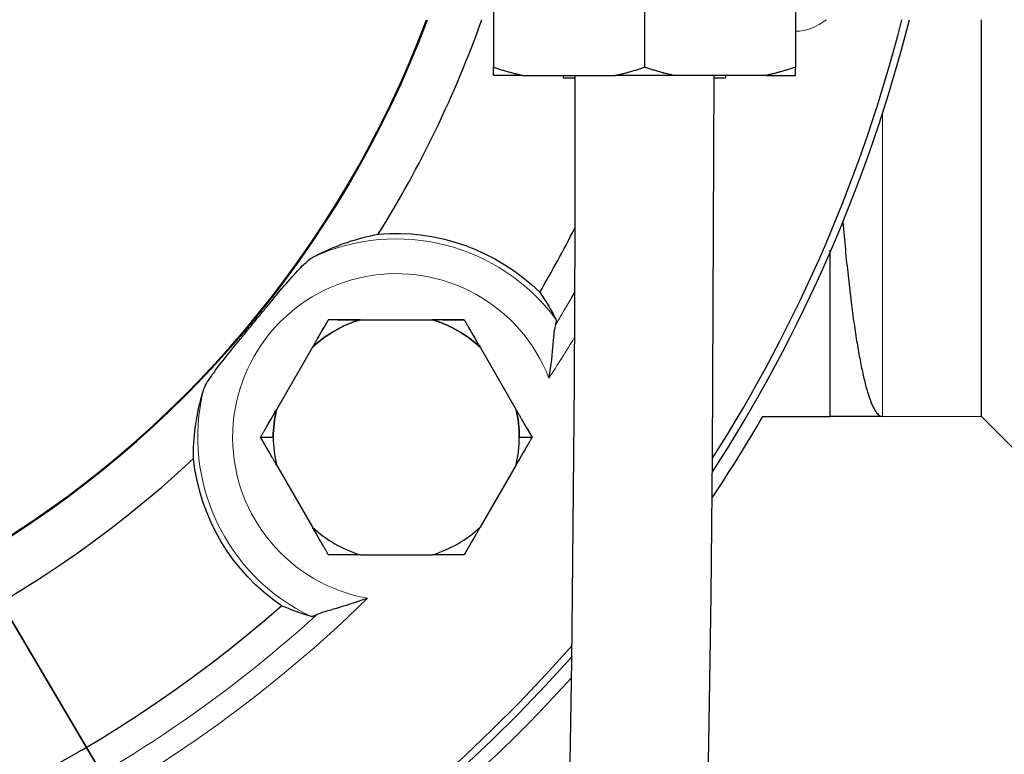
# Model space of a CAD drawing. Header units: millimetres. Extents: x 18 to 610, y -123 to 280.
# Tile 59 of 83: x 467 to 510, y -78 to -46. Entities that reach past the tile are written whole.
import ezdxf

# ---------------------------------------------------------------- set-up
doc = ezdxf.new("R2010")
doc.units = ezdxf.units.MM
doc.linetypes.add('SOLID', pattern=[0])
doc.styles.add('Arial', font='Arial.ttf', dxfattribs={"height": 7})
doc.dimstyles.get("Standard").update_dxf_attribs({"dimtxt": 5, "dimasz": 5, "dimexe": 0.18, "dimexo": 0.0625, "dimgap": 0.09, "dimtad": 0, "dimtih": 1, "dimtoh": 1, "dimdec": 4, "dimzin": 0, "dimdsep": 46, "dimtxsty": 'Arial', "dimcen": 0.09, "dimadec": 0, "dimazin": 0, "dimtfac": 1, "dimtdec": 4, "dimtofl": 0, "dimtmove": 0, "dimatfit": 3, "dimfxl": 0, "dimtolj": 1, "dimtzin": 0, "dimarcsym": 0})

# ---------------------------------------------------------------- blocks, each defined once
blk = doc.blocks.new('*D3')
at = {"color": 0, "lineweight": -2}
for p, q in [((323.56, -56.067), (323.56, -107.481)), ((560.56, -56.067), (560.56, -107.481)), ((330.56, -105.521), (553.56, -105.521))]:
    blk.add_line(p, q, dxfattribs=at)
at = {"color": 0}
for points in [[(330.56, -104.355), (330.56, -106.688), (323.56, -105.521)], [(553.56, -106.688), (553.56, -104.355), (560.56, -105.521)]]:
    blk.add_solid(points, dxfattribs=at)
at = {"layer": 'Defpoints', "color": 0}
for p in [(323.56, -56.067), (560.56, -56.067), (560.56, -105.521)]:
    blk.add_point(p, dxfattribs=at)
at = {"color": 0, "lineweight": 9, "insert": (366.514, -98.448), "char_height": 7, "attachment_point": 5, "style": 'Arial'}
blk.add_mtext('\\A1;237.0', dxfattribs=at)
blk = doc.blocks.new('*D6')
at = {"color": 0, "lineweight": -2}
for p, q in [((475.144, -86.426), (389.107, 59.337)), ((408.976, 25.674), (471.585, -80.398))]:
    blk.add_line(p, q, dxfattribs=at)
at = {"color": 0}
blk.add_solid([(470.581, -80.991), (472.59, -79.805), (475.144, -86.426)], dxfattribs=at)
at = {"layer": 'Defpoints', "color": 0}
for p in [(408.976, 25.674), (475.144, -86.426)]:
    blk.add_point(p, dxfattribs=at)
at = {"color": 0, "lineweight": 9, "insert": (405.057, 46.609), "char_height": 7, "attachment_point": 5, "rotation": 300.5513, "style": 'Arial'}
blk.add_mtext('\\A1;Ø130.2', dxfattribs=at)
blk = doc.blocks.new('BlockOfViews_7')
at = {"linetype": 'SOLID', "lineweight": 30}
for p, q in [((487.56, -37.176, 92.88), (487.56, -48.426, 92.88)), ((494.06, -37.176, 96.633), (494.06, -48.426, 96.633)), ((500.56, -37.176, 92.88), (500.56, -48.426, 92.88)), ((488.805, -48.776, 93.599), (492.815, -48.776, 95.914)), ((490.56, -48.776, 17.727), (490.56, -48.876, 17.727)), ((499.315, -48.776, 93.599), (495.305, -48.776, 95.914)), ((497.56, -48.876, 17.727), (497.56, -48.776, 17.727)), ((502.06, -63.476, -11.473), (502.06, -56.311, -11.473)), ((481.81, -59.31, 14.467), (484.923, -59.31, 14.467)), ((479.757, -60.495, 14.467), (478.201, -63.191, 14.467)), ((486.976, -60.495, 14.467), (488.532, -63.191, 14.467)), ((499.16, -63.476, -11.473), (502.06, -63.476, -11.473)), ((504.31, -63.476, -40.473), (502.06, -63.476, -11.473)), ((504.31, -63.476, -40.473), (508.56, -63.474, -40.064)), ((508.56, -63.474, -40.064), (516.56, -71.458, -39.255)), ((477.517, -64.376, 14.15), (478.067, -64.376, 14.467)), ((488.667, -64.376, 14.467), (489.217, -64.376, 14.15)), ((478.201, -65.561, 14.467), (479.757, -68.257, 14.467)), ((488.532, -65.561, 14.467), (486.976, -68.257, 14.467)), ((481.81, -69.442, 14.467), (484.923, -69.442, 14.467))]:
    blk.add_line(p, q, dxfattribs=at)
for points in [[(491.06, -48.776, 89.187), (491.062, -52.122, 88.838), (491.054, -55.45, 88.463), (491.042, -58.74, 87.841), (491.024, -61.974, 86.974), (491.002, -65.135, 85.868), (490.975, -68.204, 84.53), (490.944, -71.164, 82.965), (490.908, -73.999, 81.184), (490.868, -76.693, 79.196), (490.824, -79.231, 77.013), (490.777, -81.599, 74.645), (490.726, -83.783, 72.108), (490.672, -85.772, 69.414), (490.615, -87.553, 66.58), (490.556, -89.118, 63.62), (490.494, -90.457, 60.551), (490.431, -91.563, 57.391), (490.366, -92.429, 54.158), (490.3, -93.052, 50.868), (490.233, -93.427, 47.542)], [(495.955, -94.856, 44.08), (496.149, -94.316, 47.49), (496.218, -93.934, 50.883), (496.285, -93.299, 54.237), (496.351, -92.415, 57.536), (496.413, -91.563, 57.271), (496.476, -90.457, 60.431), (496.538, -89.118, 63.5), (496.597, -87.553, 66.46), (496.654, -85.772, 69.294), (496.708, -83.783, 71.988), (496.759, -81.599, 74.525), (496.807, -79.231, 76.893), (496.85, -76.693, 79.076), (496.89, -73.999, 81.064), (496.926, -71.164, 82.845), (496.957, -68.204, 84.41), (496.984, -65.135, 85.748), (497.006, -61.974, 86.854), (497.024, -58.74, 87.721), (497.036, -55.45, 88.343), (497.044, -52.122, 88.718), (497.059, -48.776, 89.067)]]:
    blk.add_polyline3d(points, dxfattribs=at)
for centre, radius, start, end in [((442.06, -30.376, -7.773), 65.4, 48.54992, 318.36116), ((442.06, -30.376, 10.227), 65.086, 48.87291, 318.68174), ((442.06, -30.376, 10.227), 45.553, 184.4064, 339.4342), ((442.06, -30.376, 10.227), 45.519, 184.4099, 339.4181), ((442.06, -30.376, 2.027), 47.75, 328.0785, 340.4214), ((442.06, -30.376, -7.773), 65.4, 327.12742, 345.83501), ((442.06, -30.376, 10.227), 65.086, 327.56406, 345.76275), ((442.06, -30.376, 2.027), 55, 329.6959, 332.9762), ((483.367, -64.376, 14.467), 5.3, 107.0799, 132.9201), ((483.367, -64.376, 14.467), 5.3, 47.0799, 72.9201), ((483.367, -64.376, 14.467), 5.3, 167.0799, 180), ((483.367, -64.376, 14.467), 5.3, 0, 12.9201), ((442.06, -30.376, -11.473), 66, 326.31407, 329.89963), ((483.367, -64.376, 14.467), 5.3, 180, 192.9201), ((483.367, -64.376, 14.467), 5.3, 180, 192.9201), ((483.367, -64.376, 14.467), 5.3, 347.0799, 0), ((483.367, -64.376, 14.467), 5.3, 347.0799, 0), ((442.06, -30.376, 2.027), 47.75, 277.5366, 313.0053), ((483.367, -64.376, 14.467), 5.3, 227.0799, 252.9201), ((483.367, -64.376, 14.467), 5.3, 227.0799, 252.9201), ((483.367, -64.376, 14.467), 5.3, 287.0799, 312.9201), ((483.367, -64.376, 14.467), 5.3, 287.0799, 312.9201), ((442.06, -30.376, 2.027), 55, 279.154, 311.3879), ((442.06, -30.376, -11.473), 66, 270.00007, 317.73954)]:
    blk.add_arc(centre, radius, start, end, dxfattribs=at)
at = {"color": 196, "linetype": 'SOLID', "lineweight": 9}
for centre, radius, start, end in [((500.56, -44.876, 10.227), 2, 270, 311.4054), ((483.367, -64.376, 8.779), 8.551, 36.4975, 114.901), ((442.06, -30.376, 10.227), 57.285, 326.7024, 328.7523), ((483.367, -64.376, 8.779), 8.551, 166.1827, 244.5863), ((442.06, -30.376, 10.227), 57.285, 276.1605, 314.3813)]:
    blk.add_arc(centre, radius, start, end, dxfattribs=at)
at = {"linetype": 'SOLID', "lineweight": 30, "extrusion": (1, 0, 0)}
blk.add_arc((-30.376, -40.473, 508.56), 33.1, 118.908, 179.2924, dxfattribs=at)
at = {"linetype": 'SOLID', "lineweight": 30, "extrusion": (0, -1, 0)}
for start, end in [(139.6049, 160.3951), (79.6049, 100.3951)]:
    blk.add_arc((494.06, 89.127, 48.776), 6.9, start, end, dxfattribs=at)
at = {"linetype": 'SOLID', "lineweight": 30, "extrusion": (0, 1, 0)}
for centre, radius, start, end in [((-494.06, 89.127, -48.776), 6.9, 139.6049, 160.3951), ((-494.06, 17.727, -48.876), 3.5, 0, 30.9826), ((-494.06, 17.727, -48.876), 3.5, 149.0046, 180)]:
    blk.add_arc(centre, radius, start, end, dxfattribs=at)
at = {"color": 196, "linetype": 'SOLID', "lineweight": 9, "extrusion": (-1, 0, 0)}
blk.add_arc((30.376, -40.473, -504.31), 33.1, 0, 52.8063, dxfattribs=at)
at = {"linetype": 'SOLID', "lineweight": 30, "extrusion": (-2.45015e-16, 0, -1)}
for start, end in [(84.9209, 134.6791), (304.2371, 353.9953)]:
    blk.add_arc((-483.367, -64.376, -2.027), 8.786, start, end, dxfattribs=at)
at = {"color": 196, "linetype": 'SOLID', "lineweight": 9, "extrusion": (0, 0, -1)}
for centre, radius, start, end in [((-483.367, -64.376, -10.227), 7.051, 280.1273, 158.7889), ((-442.06, -30.376, -9.401), 56.3, 209.8396, 211.1923), ((-442.06, -30.376, -9.401), 56.3, 227.7239, 261.7342)]:
    blk.add_arc(centre, radius, start, end, dxfattribs=at)
at = {"linetype": 'SOLID', "lineweight": 30, "extrusion": (0, 0, -1)}
for centre, radius, start, end in [((-442.06, -30.376, -9.401), 56.3, 209.5341, 209.8396), ((-483.367, -64.376, -14.467), 5.3, 47.0799, 72.9201), ((-483.367, -64.376, -14.467), 5.3, 107.0799, 132.9201), ((-483.367, -64.376, -14.467), 5.3, 0, 12.9201), ((-483.367, -64.376, -14.467), 5.3, 167.0799, 180)]:
    blk.add_arc(centre, radius, start, end, dxfattribs=at)
at = {"linetype": 'SOLID', "lineweight": 30, "extrusion": (-0.866025, 0.5, -9.51527e-13)}
blk.add_arc((-185.366, 2.215, -445.73), 12.435, 101.8388, 106.3028, dxfattribs=at)
at = {"linetype": 'SOLID', "lineweight": 30, "extrusion": (1.18332e-12, 1, -5.09917e-12)}
blk.add_arc((-483.932, 2.215, -59.31), 12.435, 75.5633, 80.1731, dxfattribs=at)
at = {"linetype": 'SOLID', "lineweight": 30, "extrusion": (-1.18332e-12, 1, -5.09917e-12)}
blk.add_arc((-482.801, 2.215, -59.31), 12.435, 101.8389, 106.3028, dxfattribs=at)
at = {"linetype": 'SOLID', "lineweight": 30, "extrusion": (0.866025, 0.5, -5.62356e-12)}
blk.add_arc((-298, 2.215, 391.486), 12.435, 75.5633, 80.1731, dxfattribs=at)
at = {"linetype": 'SOLID', "lineweight": 30, "extrusion": (-0.866025, 0.5, 7.44699e-12)}
blk.add_arc((-186.498, 2.215, -445.73), 12.435, 75.5632, 80.1731, dxfattribs=at)
at = {"linetype": 'SOLID', "lineweight": 30, "extrusion": (0.866025, 0.5, -1.09426e-11)}
blk.add_arc((-296.869, 2.215, 391.486), 12.435, 101.8389, 106.3028, dxfattribs=at)
at = {"linetype": 'SOLID', "lineweight": 30, "extrusion": (-0.866025, -0.5, 9.12311e-12)}
blk.add_arc((298, 2.215, -381.354), 12.435, 101.8389, 106.3028, dxfattribs=at)
at = {"linetype": 'SOLID', "lineweight": 30, "extrusion": (0.866025, -0.5, 8.65531e-12)}
blk.add_arc((185.366, 2.215, 455.862), 12.435, 75.5632, 80.1731, dxfattribs=at)
at = {"linetype": 'SOLID', "lineweight": 30, "extrusion": (-0.866025, -0.5, 2.99193e-12)}
blk.add_arc((296.869, 2.215, -381.354), 12.435, 75.5633, 80.1731, dxfattribs=at)
at = {"linetype": 'SOLID', "lineweight": 30, "extrusion": (0.866025, -0.5, -2.16781e-12)}
blk.add_arc((186.498, 2.215, 455.862), 12.435, 101.8388, 106.3028, dxfattribs=at)
at = {"linetype": 'SOLID', "lineweight": 30, "extrusion": (-1.18332e-12, -1, 5.09917e-12)}
blk.add_arc((483.932, 2.215, 69.442), 12.435, 101.8388, 106.3028, dxfattribs=at)
at = {"linetype": 'SOLID', "lineweight": 30, "extrusion": (1.18332e-12, -1, 5.09917e-12)}
blk.add_arc((482.801, 2.215, 69.442), 12.435, 75.5633, 80.1731, dxfattribs=at)
at = {"linetype": 'SOLID', "lineweight": 30}
for points, weights in [([(487.56, -48.776, 91.442), (487.56, -48.643, 92.131), (487.56, -48.426, 92.88)], [1, 1.01542290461, 1.0208149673]), ([(487.56, -48.426, 92.88), (488.209, -48.643, 93.254), (488.805, -48.776, 93.599)], [1.0208149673, 1.01542290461, 1]), ([(492.815, -48.776, 95.914), (493.411, -48.643, 96.258), (494.06, -48.426, 96.633)], [1, 1.01542290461, 1.0208149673]), ([(495.305, -48.776, 95.914), (494.709, -48.643, 96.258), (494.06, -48.426, 96.633)], [1, 1.01542290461, 1.0208149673]), ([(500.56, -48.426, 92.88), (499.911, -48.643, 93.254), (499.315, -48.776, 93.599)], [1.0208149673, 1.01542290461, 1]), ([(500.56, -48.776, 91.442), (500.56, -48.643, 92.131), (500.56, -48.426, 92.88)], [1, 1.01542290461, 1.0208149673])]:
    blk.add_rational_spline(points, weights, degree=2, dxfattribs=at)
for points, knots in [([(502.598, -55.048, -18.407), (502.599, -55.062, -18.423), (502.6, -55.076, -18.438), (502.637, -55.501, -18.916), (502.674, -55.9, -19.389), (502.749, -56.67, -20.358), (502.788, -57.042, -20.853), (502.866, -57.755, -21.862), (502.906, -58.097, -22.375), (502.987, -58.754, -23.423), (503.028, -59.067, -23.956), (503.112, -59.664, -25.039), (503.155, -59.947, -25.589), (503.242, -60.483, -26.704), (503.285, -60.734, -27.268), (503.374, -61.205, -28.408), (503.419, -61.425, -28.986), (503.509, -61.832, -30.153), (503.555, -62.02, -30.742), (503.647, -62.361, -31.93), (503.694, -62.515, -32.529), (503.787, -62.789, -33.733), (503.834, -62.908, -34.338), (503.928, -63.114, -35.554), (503.976, -63.2, -36.165), (504.071, -63.338, -37.392), (504.119, -63.39, -38.007), (504.214, -63.459, -39.239), (504.262, -63.476, -39.856), (504.31, -63.476, -40.473)], [0.581883, 0.581883, 0.581883, 0.581883, 0.585176, 0.585176, 0.682705, 0.682705, 0.780235, 0.780235, 0.877764, 0.877764, 0.975293, 0.975293, 1.072823, 1.072823, 1.170352, 1.170352, 1.267881, 1.267881, 1.365411, 1.365411, 1.46294, 1.46294, 1.560469, 1.560469, 1.657999, 1.657999, 1.755528, 1.755528, 1.853057, 1.853057, 1.853057, 1.853057]), ([(479.766, -56.62, 8.779), (479.938, -56.528, 8.451), (480.106, -56.444, 8.111), (480.61, -56.21, 7.048), (480.936, -56.082, 6.3), (481.73, -55.812, 4.369), (482.18, -55.701, 3.171), (482.589, -55.624, 2.027)], [1.168477, 1.168477, 1.168477, 1.168477, 2.276586, 2.276586, 4.553172, 4.553172, 8.066053, 8.066053, 8.066053, 8.066053]), ([(475.064, -62.334, 8.779), (475.087, -62.259, 8.912), (475.133, -62.165, 9.031), (475.276, -61.919, 9.28), (475.401, -61.732, 9.424), (475.891, -61.066, 9.773), (476.286, -60.582, 9.882), (476.764, -59.998, 9.95), (476.882, -59.855, 9.962), (477.062, -59.636, 9.973), (477.126, -59.558, 9.975), (477.243, -59.416, 9.977), (477.296, -59.352, 9.978), (477.409, -59.214, 9.976), (477.47, -59.14, 9.974), (477.633, -58.943, 9.966), (477.736, -58.818, 9.957), (477.958, -58.549, 9.93), (478.079, -58.402, 9.909), (478.423, -57.99, 9.833), (478.654, -57.717, 9.757), (479.11, -57.204, 9.521), (479.291, -57.016, 9.379), (479.497, -56.823, 9.17), (479.562, -56.766, 9.095), (479.674, -56.678, 8.941), (479.723, -56.644, 8.863), (479.766, -56.62, 8.779)], [0, 0, 0, 0, 0.463384, 0.463384, 1.12887, 1.12887, 2.310299, 2.310299, 2.689403, 2.689403, 2.896978, 2.896978, 3.068045, 3.068045, 3.26456, 3.26456, 3.596541, 3.596541, 3.986816, 3.986816, 4.713108, 4.713108, 5.482845, 5.482845, 5.847384, 5.847384, 6.161059, 6.161059, 6.161059, 6.161059]), ([(489.545, -58.129, 2.027), (489.666, -58.301, 3.114), (489.789, -58.491, 4.261), (490.025, -58.884, 6.552), (490.138, -59.089, 7.696), (490.24, -59.29, 8.779)], [0.996678, 0.996678, 0.996678, 0.996678, 4.184941, 4.184941, 7.370096, 7.370096, 7.370096, 7.370096]), ([(480.442, -59.31, 14.15), (480.43, -59.33, 14.156), (480.418, -59.351, 14.163), (480.394, -59.392, 14.177), (480.382, -59.413, 14.183), (480.359, -59.454, 14.197), (480.347, -59.474, 14.203), (480.323, -59.516, 14.216), (480.311, -59.536, 14.222), (480.287, -59.577, 14.235), (480.275, -59.598, 14.241), (480.251, -59.64, 14.254), (480.239, -59.66, 14.26), (480.215, -59.702, 14.272), (480.203, -59.722, 14.278), (480.179, -59.764, 14.29), (480.167, -59.785, 14.296), (480.143, -59.826, 14.308), (480.131, -59.847, 14.314), (480.107, -59.888, 14.325), (480.095, -59.909, 14.331), (480.071, -59.951, 14.342), (480.059, -59.972, 14.347), (480.035, -60.013, 14.358), (480.023, -60.034, 14.363), (479.999, -60.076, 14.374), (479.987, -60.097, 14.379), (479.963, -60.138, 14.389), (479.951, -60.159, 14.394), (479.927, -60.201, 14.404), (479.915, -60.222, 14.409), (479.891, -60.264, 14.418), (479.879, -60.285, 14.423), (479.854, -60.327, 14.432), (479.842, -60.348, 14.437), (479.818, -60.39, 14.446), (479.806, -60.411, 14.45), (479.782, -60.453, 14.459), (479.77, -60.474, 14.463), (479.757, -60.495, 14.467)], [0, 0, 0, 0, 0.042359, 0.042359, 0.0847181, 0.0847181, 0.1270771, 0.1270771, 0.1694361, 0.1694361, 0.2117951, 0.2117951, 0.2541542, 0.2541542, 0.2965132, 0.2965132, 0.3388722, 0.3388722, 0.3812312, 0.3812312, 0.4235903, 0.4235903, 0.4659493, 0.4659493, 0.5083083, 0.5083083, 0.5506673, 0.5506673, 0.5930264, 0.5930264, 0.6353854, 0.6353854, 0.6777444, 0.6777444, 0.7201034, 0.7201034, 0.7624625, 0.7624625, 0.8048215, 0.8048215, 0.8048215, 0.8048215]), ([(481.81, -59.31, 14.467), (481.786, -59.31, 14.463), (481.761, -59.31, 14.459), (481.713, -59.31, 14.45), (481.689, -59.31, 14.446), (481.64, -59.31, 14.437), (481.616, -59.31, 14.432), (481.568, -59.31, 14.423), (481.543, -59.31, 14.418), (481.495, -59.31, 14.409), (481.471, -59.31, 14.404), (481.423, -59.31, 14.394), (481.398, -59.31, 14.389), (481.35, -59.31, 14.379), (481.326, -59.31, 14.374), (481.278, -59.31, 14.363), (481.254, -59.31, 14.358), (481.206, -59.31, 14.347), (481.182, -59.31, 14.342), (481.134, -59.31, 14.331), (481.11, -59.31, 14.325), (481.062, -59.31, 14.314), (481.038, -59.31, 14.308), (480.99, -59.31, 14.296), (480.966, -59.31, 14.29), (480.918, -59.31, 14.278), (480.894, -59.31, 14.272), (480.846, -59.31, 14.26), (480.822, -59.31, 14.254), (480.775, -59.31, 14.241), (480.751, -59.31, 14.235), (480.703, -59.31, 14.222), (480.679, -59.31, 14.216), (480.632, -59.31, 14.203), (480.608, -59.31, 14.197), (480.56, -59.31, 14.183), (480.537, -59.31, 14.177), (480.489, -59.31, 14.163), (480.465, -59.31, 14.156), (480.442, -59.31, 14.15)], [0, 0, 0, 0, 0.0280098, 0.0280098, 0.0560196, 0.0560196, 0.0840294, 0.0840294, 0.1120392, 0.1120392, 0.1400489, 0.1400489, 0.1680587, 0.1680587, 0.1960685, 0.1960685, 0.2240783, 0.2240783, 0.2520881, 0.2520881, 0.2800979, 0.2800979, 0.3081077, 0.3081077, 0.3361175, 0.3361175, 0.3641273, 0.3641273, 0.3921371, 0.3921371, 0.4201468, 0.4201468, 0.4481566, 0.4481566, 0.4761664, 0.4761664, 0.5041762, 0.5041762, 0.532186, 0.532186, 0.532186, 0.532186]), ([(486.292, -59.31, 14.15), (486.268, -59.31, 14.156), (486.244, -59.31, 14.163), (486.197, -59.31, 14.177), (486.173, -59.31, 14.183), (486.125, -59.31, 14.197), (486.102, -59.31, 14.203), (486.054, -59.31, 14.216), (486.03, -59.31, 14.222), (485.983, -59.31, 14.235), (485.959, -59.31, 14.241), (485.911, -59.31, 14.254), (485.887, -59.31, 14.26), (485.839, -59.31, 14.272), (485.815, -59.31, 14.278), (485.767, -59.31, 14.29), (485.744, -59.31, 14.296), (485.696, -59.31, 14.308), (485.672, -59.31, 14.314), (485.624, -59.31, 14.325), (485.6, -59.31, 14.331), (485.552, -59.31, 14.342), (485.528, -59.31, 14.347), (485.479, -59.31, 14.358), (485.455, -59.31, 14.363), (485.407, -59.31, 14.374), (485.383, -59.31, 14.379), (485.335, -59.31, 14.389), (485.311, -59.31, 14.394), (485.262, -59.31, 14.404), (485.238, -59.31, 14.409), (485.19, -59.31, 14.418), (485.166, -59.31, 14.423), (485.117, -59.31, 14.432), (485.093, -59.31, 14.437), (485.045, -59.31, 14.446), (485.02, -59.31, 14.45), (484.972, -59.31, 14.459), (484.948, -59.31, 14.463), (484.923, -59.31, 14.467)], [0, 0, 0, 0, 0.0423631, 0.0423631, 0.0847261, 0.0847261, 0.1270892, 0.1270892, 0.1694523, 0.1694523, 0.2118154, 0.2118154, 0.2541784, 0.2541784, 0.2965415, 0.2965415, 0.3389046, 0.3389046, 0.3812676, 0.3812676, 0.4236307, 0.4236307, 0.4659938, 0.4659938, 0.5083568, 0.5083568, 0.5507199, 0.5507199, 0.593083, 0.593083, 0.6354461, 0.6354461, 0.6778091, 0.6778091, 0.7201722, 0.7201722, 0.7625353, 0.7625353, 0.8048983, 0.8048983, 0.8048983, 0.8048983]), ([(486.976, -60.495, 14.467), (486.964, -60.474, 14.463), (486.952, -60.453, 14.459), (486.927, -60.411, 14.45), (486.915, -60.39, 14.446), (486.891, -60.348, 14.437), (486.879, -60.327, 14.432), (486.855, -60.285, 14.423), (486.843, -60.264, 14.418), (486.818, -60.222, 14.409), (486.806, -60.201, 14.404), (486.782, -60.159, 14.394), (486.77, -60.138, 14.389), (486.746, -60.097, 14.379), (486.734, -60.076, 14.374), (486.71, -60.034, 14.363), (486.698, -60.013, 14.358), (486.674, -59.972, 14.347), (486.662, -59.951, 14.342), (486.638, -59.909, 14.331), (486.626, -59.888, 14.325), (486.602, -59.847, 14.314), (486.59, -59.826, 14.308), (486.566, -59.785, 14.296), (486.554, -59.764, 14.29), (486.53, -59.722, 14.278), (486.518, -59.702, 14.272), (486.494, -59.66, 14.26), (486.482, -59.639, 14.254), (486.458, -59.598, 14.241), (486.446, -59.577, 14.235), (486.422, -59.536, 14.222), (486.41, -59.516, 14.216), (486.387, -59.474, 14.203), (486.375, -59.454, 14.197), (486.351, -59.413, 14.183), (486.339, -59.392, 14.177), (486.315, -59.351, 14.163), (486.304, -59.33, 14.156), (486.292, -59.31, 14.15)], [0, 0, 0, 0, 0.0280135, 0.0280135, 0.056027, 0.056027, 0.0840405, 0.0840405, 0.112054, 0.112054, 0.1400675, 0.1400675, 0.1680811, 0.1680811, 0.1960946, 0.1960946, 0.2241081, 0.2241081, 0.2521216, 0.2521216, 0.2801351, 0.2801351, 0.3081486, 0.3081486, 0.3361621, 0.3361621, 0.3641756, 0.3641756, 0.3921891, 0.3921891, 0.4202026, 0.4202026, 0.4482162, 0.4482162, 0.4762297, 0.4762297, 0.5042432, 0.5042432, 0.5322567, 0.5322567, 0.5322567, 0.5322567]), ([(490.24, -59.29, 8.779), (490.251, -59.311, 8.888), (490.254, -59.342, 8.995), (490.248, -59.424, 9.204), (490.237, -59.475, 9.306), (490.221, -59.535, 9.401)], [0, 0, 0, 0, 0.333474, 0.333474, 0.6740164, 0.6740164, 0.6740164, 0.6740164]), ([(490.221, -59.535, 9.401), (490.202, -59.603, 9.509), (490.188, -59.694, 9.604), (490.155, -59.946, 9.806), (490.137, -60.14, 9.913), (490.078, -60.769, 10.145), (490.03, -61.26, 10.226), (489.942, -61.815, 10.227), (489.941, -61.82, 10.227), (489.94, -61.825, 10.227)], [-3.314173, -3.314173, -3.314173, -3.314173, -2.655275, -2.655275, -1.671257, -1.671257, 0, 0, 0.015078, 0.015078, 0.015078, 0.015078]), ([(474.629, -65.295, 2.027), (474.625, -64.879, 3.171), (474.647, -64.417, 4.369), (474.76, -63.585, 6.3), (474.823, -63.241, 7.048), (474.956, -62.701, 8.111), (475.006, -62.52, 8.451), (475.064, -62.334, 8.779)], [1.040291, 1.040291, 1.040291, 1.040291, 4.553172, 4.553172, 6.829758, 6.829758, 7.937867, 7.937867, 7.937867, 7.937867]), ([(478.201, -63.191, 14.467), (478.189, -63.212, 14.463), (478.177, -63.233, 14.459), (478.152, -63.275, 14.45), (478.14, -63.296, 14.446), (478.116, -63.338, 14.437), (478.104, -63.359, 14.432), (478.08, -63.401, 14.423), (478.067, -63.422, 14.418), (478.043, -63.464, 14.409), (478.031, -63.485, 14.404), (478.007, -63.527, 14.394), (477.995, -63.547, 14.389), (477.971, -63.589, 14.379), (477.959, -63.61, 14.374), (477.935, -63.652, 14.363), (477.923, -63.673, 14.358), (477.899, -63.714, 14.347), (477.887, -63.735, 14.342), (477.863, -63.777, 14.331), (477.851, -63.798, 14.325), (477.827, -63.839, 14.314), (477.815, -63.86, 14.308), (477.791, -63.901, 14.296), (477.779, -63.922, 14.29), (477.755, -63.964, 14.278), (477.743, -63.984, 14.272), (477.719, -64.026, 14.26), (477.707, -64.046, 14.254), (477.683, -64.088, 14.241), (477.671, -64.108, 14.235), (477.647, -64.15, 14.222), (477.635, -64.17, 14.216), (477.612, -64.212, 14.203), (477.6, -64.232, 14.196), (477.576, -64.273, 14.183), (477.564, -64.294, 14.177), (477.54, -64.335, 14.163), (477.529, -64.356, 14.156), (477.517, -64.376, 14.15)], [0, 0, 0, 0, 0.0280169, 0.0280169, 0.0560337, 0.0560337, 0.0840506, 0.0840506, 0.1120674, 0.1120674, 0.1400843, 0.1400843, 0.1681012, 0.1681012, 0.196118, 0.196118, 0.2241349, 0.2241349, 0.2521517, 0.2521517, 0.2801686, 0.2801686, 0.3081855, 0.3081855, 0.3362023, 0.3362023, 0.3642192, 0.3642192, 0.392236, 0.392236, 0.4202529, 0.4202529, 0.4482698, 0.4482698, 0.4762866, 0.4762866, 0.5043035, 0.5043035, 0.5323203, 0.5323203, 0.5323203, 0.5323203]), ([(489.217, -64.376, 14.15), (489.205, -64.356, 14.156), (489.193, -64.335, 14.163), (489.169, -64.294, 14.177), (489.157, -64.273, 14.183), (489.134, -64.232, 14.197), (489.122, -64.212, 14.203), (489.098, -64.17, 14.216), (489.086, -64.15, 14.222), (489.062, -64.108, 14.235), (489.05, -64.088, 14.241), (489.026, -64.046, 14.254), (489.014, -64.026, 14.26), (488.991, -63.984, 14.272), (488.979, -63.964, 14.278), (488.955, -63.922, 14.29), (488.943, -63.901, 14.296), (488.919, -63.86, 14.308), (488.907, -63.839, 14.314), (488.883, -63.797, 14.325), (488.871, -63.777, 14.331), (488.847, -63.735, 14.342), (488.835, -63.714, 14.347), (488.811, -63.673, 14.358), (488.799, -63.652, 14.363), (488.775, -63.61, 14.374), (488.762, -63.589, 14.379), (488.738, -63.547, 14.389), (488.726, -63.527, 14.394), (488.702, -63.485, 14.404), (488.69, -63.464, 14.409), (488.666, -63.422, 14.418), (488.654, -63.401, 14.423), (488.63, -63.359, 14.432), (488.617, -63.338, 14.437), (488.593, -63.296, 14.446), (488.581, -63.275, 14.45), (488.557, -63.233, 14.459), (488.545, -63.212, 14.463), (488.532, -63.191, 14.467)], [0, 0, 0, 0, 0.0423557, 0.0423557, 0.0847113, 0.0847113, 0.127067, 0.127067, 0.1694227, 0.1694227, 0.2117784, 0.2117784, 0.254134, 0.254134, 0.2964897, 0.2964897, 0.3388454, 0.3388454, 0.3812011, 0.3812011, 0.4235567, 0.4235567, 0.4659124, 0.4659124, 0.5082681, 0.5082681, 0.5506237, 0.5506237, 0.5929794, 0.5929794, 0.6353351, 0.6353351, 0.6776908, 0.6776908, 0.7200464, 0.7200464, 0.7624021, 0.7624021, 0.8047578, 0.8047578, 0.8047578, 0.8047578]), ([(478.201, -65.561, 14.467), (478.189, -65.54, 14.463), (478.177, -65.519, 14.459), (478.152, -65.477, 14.45), (478.14, -65.456, 14.446), (478.116, -65.414, 14.437), (478.104, -65.393, 14.432), (478.08, -65.351, 14.423), (478.067, -65.33, 14.418), (478.043, -65.288, 14.409), (478.031, -65.267, 14.404), (478.007, -65.226, 14.394), (477.995, -65.205, 14.389), (477.971, -65.163, 14.379), (477.959, -65.142, 14.374), (477.935, -65.1, 14.363), (477.923, -65.08, 14.358), (477.899, -65.038, 14.347), (477.887, -65.017, 14.342), (477.863, -64.975, 14.331), (477.851, -64.955, 14.325), (477.827, -64.913, 14.314), (477.815, -64.892, 14.308), (477.791, -64.851, 14.296), (477.779, -64.83, 14.29), (477.755, -64.789, 14.278), (477.743, -64.768, 14.272), (477.719, -64.726, 14.26), (477.707, -64.706, 14.254), (477.683, -64.664, 14.241), (477.671, -64.644, 14.235), (477.647, -64.602, 14.222), (477.635, -64.582, 14.216), (477.612, -64.541, 14.203), (477.6, -64.52, 14.196), (477.576, -64.479, 14.183), (477.564, -64.458, 14.177), (477.54, -64.417, 14.163), (477.529, -64.397, 14.156), (477.517, -64.376, 14.15)], [0, 0, 0, 0, 0.0280169, 0.0280169, 0.0560337, 0.0560337, 0.0840506, 0.0840506, 0.1120674, 0.1120674, 0.1400843, 0.1400843, 0.1681012, 0.1681012, 0.196118, 0.196118, 0.2241349, 0.2241349, 0.2521517, 0.2521517, 0.2801686, 0.2801686, 0.3081855, 0.3081855, 0.3362023, 0.3362023, 0.3642192, 0.3642192, 0.392236, 0.392236, 0.4202529, 0.4202529, 0.4482698, 0.4482698, 0.4762866, 0.4762866, 0.5043035, 0.5043035, 0.5323203, 0.5323203, 0.5323203, 0.5323203]), ([(489.217, -64.376, 14.15), (489.205, -64.397, 14.156), (489.193, -64.417, 14.163), (489.169, -64.458, 14.177), (489.157, -64.479, 14.183), (489.134, -64.52, 14.197), (489.122, -64.541, 14.203), (489.098, -64.582, 14.216), (489.086, -64.602, 14.222), (489.062, -64.644, 14.235), (489.05, -64.664, 14.241), (489.026, -64.706, 14.254), (489.014, -64.727, 14.26), (488.991, -64.768, 14.272), (488.979, -64.789, 14.278), (488.955, -64.83, 14.29), (488.943, -64.851, 14.296), (488.919, -64.892, 14.308), (488.907, -64.913, 14.314), (488.883, -64.955, 14.325), (488.871, -64.975, 14.331), (488.847, -65.017, 14.342), (488.835, -65.038, 14.347), (488.811, -65.08, 14.358), (488.799, -65.1, 14.363), (488.775, -65.142, 14.374), (488.762, -65.163, 14.379), (488.738, -65.205, 14.389), (488.726, -65.226, 14.394), (488.702, -65.267, 14.404), (488.69, -65.288, 14.409), (488.666, -65.33, 14.418), (488.654, -65.351, 14.423), (488.63, -65.393, 14.432), (488.617, -65.414, 14.437), (488.593, -65.456, 14.446), (488.581, -65.477, 14.45), (488.557, -65.519, 14.459), (488.545, -65.54, 14.463), (488.532, -65.561, 14.467)], [0, 0, 0, 0, 0.0423557, 0.0423557, 0.0847113, 0.0847113, 0.127067, 0.127067, 0.1694227, 0.1694227, 0.2117784, 0.2117784, 0.254134, 0.254134, 0.2964897, 0.2964897, 0.3388454, 0.3388454, 0.3812011, 0.3812011, 0.4235567, 0.4235567, 0.4659124, 0.4659124, 0.5082681, 0.5082681, 0.5506237, 0.5506237, 0.5929794, 0.5929794, 0.6353351, 0.6353351, 0.6776908, 0.6776908, 0.7200464, 0.7200464, 0.7624021, 0.7624021, 0.8047578, 0.8047578, 0.8047578, 0.8047578]), ([(480.442, -69.442, 14.15), (480.43, -69.422, 14.156), (480.418, -69.401, 14.163), (480.394, -69.36, 14.177), (480.382, -69.34, 14.183), (480.359, -69.298, 14.197), (480.347, -69.278, 14.203), (480.323, -69.237, 14.216), (480.311, -69.216, 14.222), (480.287, -69.175, 14.235), (480.275, -69.154, 14.241), (480.251, -69.113, 14.254), (480.239, -69.092, 14.26), (480.215, -69.051, 14.272), (480.203, -69.03, 14.278), (480.179, -68.988, 14.29), (480.167, -68.968, 14.296), (480.143, -68.926, 14.308), (480.131, -68.905, 14.314), (480.107, -68.864, 14.325), (480.095, -68.843, 14.331), (480.071, -68.801, 14.342), (480.059, -68.781, 14.347), (480.035, -68.739, 14.358), (480.023, -68.718, 14.363), (479.999, -68.676, 14.374), (479.987, -68.655, 14.379), (479.963, -68.614, 14.389), (479.951, -68.593, 14.394), (479.927, -68.551, 14.404), (479.915, -68.53, 14.409), (479.891, -68.488, 14.418), (479.879, -68.467, 14.423), (479.854, -68.425, 14.432), (479.842, -68.404, 14.437), (479.818, -68.362, 14.446), (479.806, -68.341, 14.45), (479.782, -68.299, 14.459), (479.77, -68.278, 14.463), (479.757, -68.257, 14.467)], [0, 0, 0, 0, 0.042359, 0.042359, 0.0847181, 0.0847181, 0.1270771, 0.1270771, 0.1694361, 0.1694361, 0.2117951, 0.2117951, 0.2541542, 0.2541542, 0.2965132, 0.2965132, 0.3388722, 0.3388722, 0.3812312, 0.3812312, 0.4235903, 0.4235903, 0.4659493, 0.4659493, 0.5083083, 0.5083083, 0.5506673, 0.5506673, 0.5930264, 0.5930264, 0.6353854, 0.6353854, 0.6777444, 0.6777444, 0.7201034, 0.7201034, 0.7624625, 0.7624625, 0.8048215, 0.8048215, 0.8048215, 0.8048215]), ([(486.976, -68.257, 14.467), (486.964, -68.278, 14.463), (486.952, -68.299, 14.459), (486.927, -68.341, 14.45), (486.915, -68.362, 14.446), (486.891, -68.404, 14.437), (486.879, -68.425, 14.432), (486.855, -68.467, 14.423), (486.843, -68.488, 14.418), (486.818, -68.53, 14.409), (486.806, -68.551, 14.404), (486.782, -68.593, 14.394), (486.77, -68.614, 14.389), (486.746, -68.656, 14.379), (486.734, -68.676, 14.374), (486.71, -68.718, 14.363), (486.698, -68.739, 14.358), (486.674, -68.781, 14.347), (486.662, -68.801, 14.342), (486.638, -68.843, 14.331), (486.626, -68.864, 14.325), (486.602, -68.905, 14.314), (486.59, -68.926, 14.308), (486.566, -68.968, 14.296), (486.554, -68.988, 14.29), (486.53, -69.03, 14.278), (486.518, -69.051, 14.272), (486.494, -69.092, 14.26), (486.482, -69.113, 14.254), (486.458, -69.154, 14.241), (486.446, -69.175, 14.235), (486.422, -69.216, 14.222), (486.41, -69.237, 14.216), (486.387, -69.278, 14.203), (486.375, -69.298, 14.197), (486.351, -69.34, 14.183), (486.339, -69.36, 14.177), (486.315, -69.401, 14.163), (486.304, -69.422, 14.156), (486.292, -69.442, 14.15)], [0, 0, 0, 0, 0.0280135, 0.0280135, 0.056027, 0.056027, 0.0840405, 0.0840405, 0.112054, 0.112054, 0.1400675, 0.1400675, 0.1680811, 0.1680811, 0.1960946, 0.1960946, 0.2241081, 0.2241081, 0.2521216, 0.2521216, 0.2801351, 0.2801351, 0.3081486, 0.3081486, 0.3361621, 0.3361621, 0.3641756, 0.3641756, 0.3921891, 0.3921891, 0.4202026, 0.4202026, 0.4482162, 0.4482162, 0.4762297, 0.4762297, 0.5042432, 0.5042432, 0.5322567, 0.5322567, 0.5322567, 0.5322567]), ([(481.81, -69.442, 14.467), (481.786, -69.442, 14.463), (481.761, -69.442, 14.459), (481.713, -69.442, 14.45), (481.689, -69.442, 14.446), (481.64, -69.442, 14.437), (481.616, -69.442, 14.432), (481.568, -69.442, 14.423), (481.543, -69.442, 14.418), (481.495, -69.442, 14.409), (481.471, -69.442, 14.404), (481.423, -69.442, 14.394), (481.398, -69.442, 14.389), (481.35, -69.442, 14.379), (481.326, -69.442, 14.374), (481.278, -69.442, 14.363), (481.254, -69.442, 14.358), (481.206, -69.442, 14.347), (481.182, -69.442, 14.342), (481.134, -69.442, 14.331), (481.11, -69.442, 14.325), (481.062, -69.442, 14.314), (481.038, -69.442, 14.308), (480.99, -69.442, 14.296), (480.966, -69.442, 14.29), (480.918, -69.442, 14.278), (480.894, -69.442, 14.272), (480.846, -69.442, 14.26), (480.822, -69.442, 14.254), (480.775, -69.442, 14.241), (480.751, -69.442, 14.235), (480.703, -69.442, 14.222), (480.679, -69.442, 14.216), (480.632, -69.442, 14.203), (480.608, -69.442, 14.197), (480.56, -69.442, 14.183), (480.537, -69.442, 14.177), (480.489, -69.442, 14.163), (480.465, -69.442, 14.156), (480.442, -69.442, 14.15)], [0, 0, 0, 0, 0.0280098, 0.0280098, 0.0560196, 0.0560196, 0.0840294, 0.0840294, 0.1120392, 0.1120392, 0.1400489, 0.1400489, 0.1680587, 0.1680587, 0.1960685, 0.1960685, 0.2240783, 0.2240783, 0.2520881, 0.2520881, 0.2800979, 0.2800979, 0.3081077, 0.3081077, 0.3361175, 0.3361175, 0.3641273, 0.3641273, 0.3921371, 0.3921371, 0.4201468, 0.4201468, 0.4481566, 0.4481566, 0.4761664, 0.4761664, 0.5041762, 0.5041762, 0.532186, 0.532186, 0.532186, 0.532186]), ([(486.292, -69.442, 14.15), (486.268, -69.442, 14.156), (486.244, -69.442, 14.163), (486.197, -69.442, 14.177), (486.173, -69.442, 14.183), (486.125, -69.442, 14.197), (486.102, -69.442, 14.203), (486.054, -69.442, 14.216), (486.03, -69.442, 14.222), (485.983, -69.442, 14.235), (485.959, -69.442, 14.241), (485.911, -69.442, 14.254), (485.887, -69.442, 14.26), (485.839, -69.442, 14.272), (485.815, -69.442, 14.278), (485.767, -69.442, 14.29), (485.744, -69.442, 14.296), (485.696, -69.442, 14.308), (485.672, -69.442, 14.314), (485.624, -69.442, 14.325), (485.6, -69.442, 14.331), (485.552, -69.442, 14.342), (485.528, -69.442, 14.347), (485.479, -69.442, 14.358), (485.455, -69.442, 14.363), (485.407, -69.442, 14.374), (485.383, -69.442, 14.379), (485.335, -69.442, 14.389), (485.311, -69.442, 14.394), (485.262, -69.442, 14.404), (485.238, -69.442, 14.409), (485.19, -69.442, 14.418), (485.166, -69.442, 14.423), (485.117, -69.442, 14.432), (485.093, -69.442, 14.437), (485.045, -69.442, 14.446), (485.02, -69.442, 14.45), (484.972, -69.442, 14.459), (484.948, -69.442, 14.463), (484.923, -69.442, 14.467)], [0, 0, 0, 0, 0.0423631, 0.0423631, 0.0847261, 0.0847261, 0.1270892, 0.1270892, 0.1694523, 0.1694523, 0.2118154, 0.2118154, 0.2541784, 0.2541784, 0.2965415, 0.2965415, 0.3389046, 0.3389046, 0.3812676, 0.3812676, 0.4236307, 0.4236307, 0.4659938, 0.4659938, 0.5083568, 0.5083568, 0.5507199, 0.5507199, 0.593083, 0.593083, 0.6354461, 0.6354461, 0.6778091, 0.6778091, 0.7201722, 0.7201722, 0.7625353, 0.7625353, 0.8048983, 0.8048983, 0.8048983, 0.8048983]), ([(479.697, -72.099, 8.779), (479.48, -72.038, 7.696), (479.257, -71.966, 6.552), (478.826, -71.81, 4.261), (478.616, -71.725, 3.114), (478.423, -71.64, 2.027)], [0.999786, 0.999786, 0.999786, 0.999786, 4.184941, 4.184941, 7.373204, 7.373204, 7.373204, 7.373204]), ([(482.127, -71.318, 10.227), (482.122, -71.319, 10.227), (482.117, -71.321, 10.227), (481.589, -71.514, 10.226), (481.117, -71.656, 10.145), (480.511, -71.835, 9.913), (480.325, -71.89, 9.806), (480.083, -71.97, 9.604), (479.996, -72.002, 9.509), (479.933, -72.033, 9.401)], [-1.965121, -1.965121, -1.965121, -1.965121, -1.956221, -1.956221, -0.969746, -0.969746, -0.388921, -0.388921, 0, 0, 0, 0]), ([(479.933, -72.033, 9.401), (479.878, -72.061, 9.306), (479.829, -72.081, 9.204), (479.75, -72.103, 8.995), (479.719, -72.105, 8.888), (479.697, -72.099, 8.779)], [0, 0, 0, 0, 0.3407231, 0.3407231, 0.674383, 0.674383, 0.674383, 0.674383])]:
    blk.add_open_spline(points, degree=3, knots=knots, dxfattribs=at)

msp = doc.modelspace()

# ---------------------------------------------------------------- block references
msp.add_blockref('BlockOfViews_7', (0, 0))

# ---------------------------------------------------------------- dimensions: what is measured, and where the dimension line sits
at = {"lineweight": 9}
dim = msp.add_diameter_dim_2p(p1=(408.976, 25.674), p2=(475.144, -86.426), dimstyle='Standard', override={"dimtxt": 7, "dimasz": 7, "dimexe": 1.96, "dimexo": 0, "dimgap": 3.5, "dimtad": 1, "dimtih": 0, "dimtoh": 0, "dimdec": 1, "dimlfac": 1, "dimpost": '״<>', "dimse1": 0, "dimse2": 0, "dimtofl": 1}, dxfattribs=at)
dim.commit()
dim.dimension.update_dxf_attribs({"geometry": '*D6', "text_midpoint": (398.799, 42.916), "dimtype": 163})
dim = msp.add_linear_dim(base=(560.56, -105.521), p1=(323.56, -56.067), p2=(560.56, -56.067), dimstyle='Standard', override={"dimtxt": 7, "dimasz": 7, "dimexe": 1.96, "dimexo": 0, "dimgap": 3.5, "dimtad": 1, "dimtih": 0, "dimtoh": 1, "dimdec": 1, "dimlfac": 1, "dimpost": '<>', "dimsah": 1, "dimse1": 0, "dimse2": 0, "dimtix": 1}, dxfattribs=at)
dim.commit()
dim.dimension.update_dxf_attribs({"geometry": '*D3', "text_midpoint": (366.514, -105.521), "dimtype": 160})

doc.saveas('drawing.dxf')
